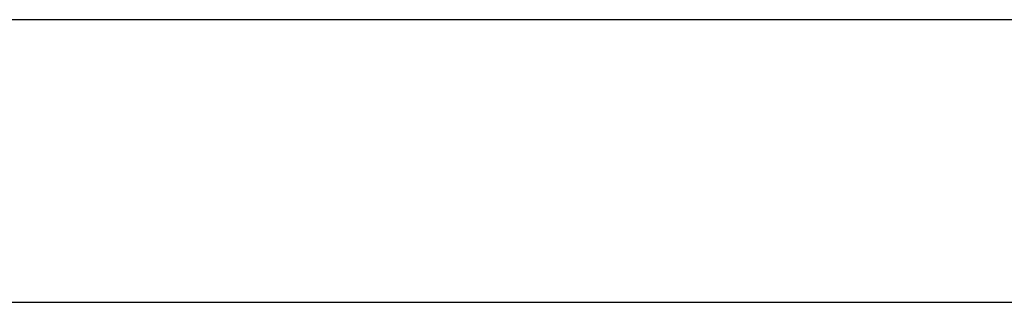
# Model space of a CAD drawing. Header units: metres. Extents: x 391.1 to 430.4, y 12.7 to 29.8.
# Tile 89 of 104: x 405.04 to 405.388, y 25.951 to 26.051. Entities that reach past the tile are written whole.
import ezdxf

# ---------------------------------------------------------------- set-up
doc = ezdxf.new("R2010")
doc.units = ezdxf.units.M
doc.layers.add('A-WALL-____-MCUT', color=7, linetype='Continuous', lineweight=25)
doc.layers.add('A-WALL-____-OTLN', color=7, linetype='Continuous', lineweight=25)

# ---------------------------------------------------------------- blocks, each defined once
blk = doc.blocks.new('Family - Envans PB-155467-02_SAN_P0')
at = {"layer": 'A-WALL-____-MCUT', "color": 253, "true_color": 0xaaaaaa}
for p, q in [((1.64, 0.1), (0, 0.1)), ((0, 0), (1.64, 0))]:
    blk.add_line(p, q, dxfattribs=at)
at = {"layer": 'A-WALL-____-OTLN', "color": 253, "true_color": 0xaaaaaa}
for p, q in [((1.64, 0.1), (0, 0.1)), ((0, 0), (1.64, 0))]:
    blk.add_line(p, q, dxfattribs=at)
at = {"layer": 'A-WALL-____-OTLN', "color": 253, "lineweight": 18, "true_color": 0xaaaaaa}
blk.add_line((0, 0), (1.64, 0), dxfattribs=at)
blk = doc.blocks.new('LONDR55-XX_ZZ-ARQ-CAA-M3D-Londres55_ifc-1-02_SAN_P0')
at = {"layer": 'A-WALL-____-OTLN', "color": 253, "lineweight": 18, "true_color": 0xaaaaaa}
blk.add_blockref('Family - Envans PB-155467-02_SAN_P0', (404.71645, 25.95078), dxfattribs=at)

msp = doc.modelspace()

# ---------------------------------------------------------------- block references
at = {"lineweight": 5}
msp.add_blockref('LONDR55-XX_ZZ-ARQ-CAA-M3D-Londres55_ifc-1-02_SAN_P0', (0, 0), dxfattribs=at)

doc.saveas('drawing.dxf')
